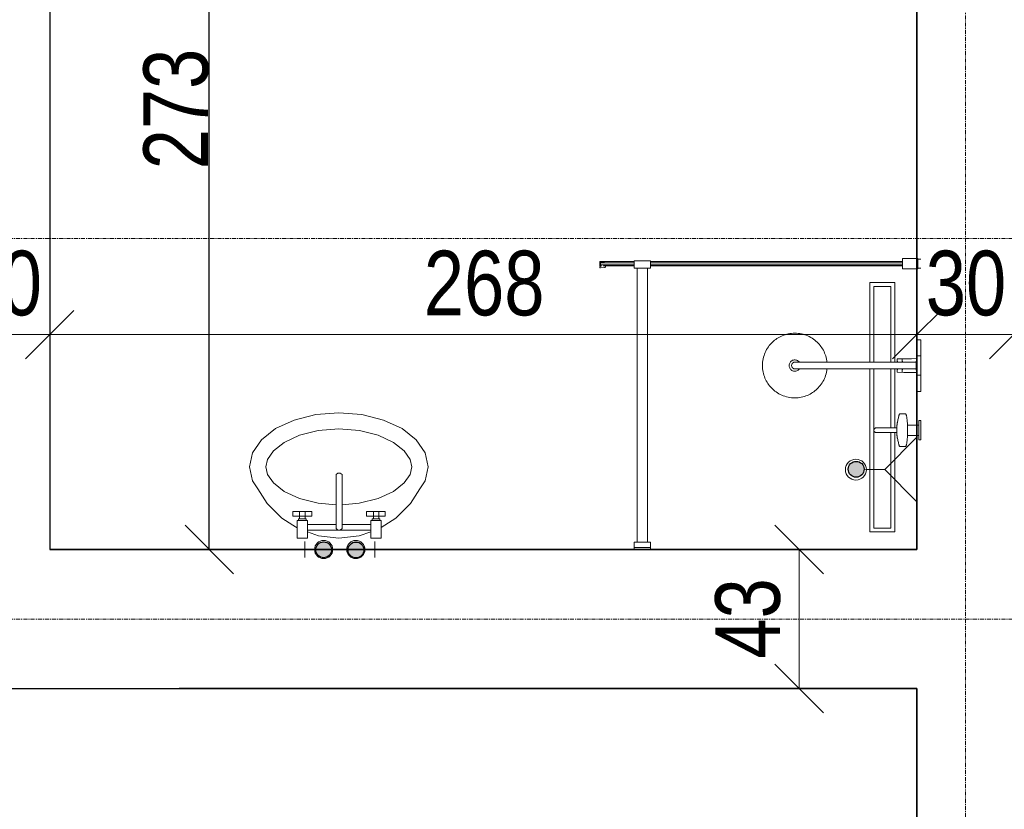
# Model space of a CAD drawing. Header units: millimetres. Extents: x -57350 to 14871, y -25411 to 16830.
# Tile 56 of 66: x -13606 to -10563, y -4158 to -1716. Entities that reach past the tile are written whole.
import ezdxf
from ezdxf.lldxf.tags import DXFTag

# ---------------------------------------------------------------- set-up
doc = ezdxf.new("R2010")
doc.units = ezdxf.units.MM
doc.linetypes.add('Linia siatki', pattern=[22.225, 12.7, -3.175, 3.175, -3.175])
for name, color, linetype, lineweight in [('A-ANNO-DIMS', 7, 'Continuous', 5), ('A-ANNO-DIMS-100', 7, 'Continuous', 5), ('A-DETL-GENF', 7, 'Continuous', 5), ('A-WALL', 7, 'Continuous', 5), ('IS_Odbiorniki', 7, 'SOLID', 18), ('P-SANR-FIXT', 7, 'Continuous', 5), ('S-GRID', 7, 'Continuous', 5)]:
    doc.layers.add(name, color=color, linetype=linetype, lineweight=lineweight)
doc.layers.add('Default', color=7, linetype='Continuous')
doc.layers.add('IS_Ciepła_woda', color=1, linetype='DASHDOT', lineweight=30, true_color=0xff0000)
doc.styles.add('Arial_2', font='arial.ttf', dxfattribs={"width": 0.8, "height": 200})
tags = doc.linetypes.add('DASHDOT', pattern=[20, 10, -5, 0, -5]).pattern_tags.tags
tags[10:11] = [DXFTag(74, 4), DXFTag(75, 0), DXFTag(340, '0'), DXFTag(46, 0.0), DXFTag(50, 0.0), DXFTag(44, 0.0), DXFTag(45, 0.0)]
tags[8:9] = [DXFTag(74, 4), DXFTag(75, 0), DXFTag(340, '0'), DXFTag(46, 0.0), DXFTag(50, 0.0), DXFTag(44, 0.0), DXFTag(45, 0.0)]
tags[6:7] = [DXFTag(74, 4), DXFTag(75, 0), DXFTag(340, '0'), DXFTag(46, 0.0), DXFTag(50, 0.0), DXFTag(44, 0.0), DXFTag(45, 0.0)]
tags[4:5] = [DXFTag(74, 4), DXFTag(75, 0), DXFTag(340, '0'), DXFTag(46, 0.0), DXFTag(50, 0.0), DXFTag(44, 0.0), DXFTag(45, 0.0)]
tags = doc.linetypes.add('SOLID', pattern=[10, 10, 0]).pattern_tags.tags
tags[6:7] = [DXFTag(74, 4), DXFTag(75, 0), DXFTag(340, '0'), DXFTag(46, 0.0), DXFTag(50, 0.0), DXFTag(44, 0.0), DXFTag(45, 0.0)]
tags[4:5] = [DXFTag(74, 4), DXFTag(75, 0), DXFTag(340, '0'), DXFTag(46, 0.0), DXFTag(50, 0.0), DXFTag(44, 0.0), DXFTag(45, 0.0)]
doc.dimstyles.new('REVIT_standard', dxfattribs={"dimscale": 304.8, "dimtxt": 204.05188, "dimasz": 0.492126, "dimexe": 0.328084, "dimexo": 0.0625, "dimgap": 0, "dimtad": 1, "dimdec": 0, "dimlfac": 0.1, "dimzin": 0, "dimdsep": 46, "dimtxsty": 'Arial_2', "dimblk1": 'OBLIQUE', "dimblk2": 'OBLIQUE', "dimsah": 1, "dimcen": 0.09, "dimazin": 0, "dimtfac": 1, "dimtdec": 4, "dimtix": 1, "dimtmove": 0, "dimatfit": 3, "dimfxl": 0.328084, "dimfxlon": 1, "dimtvp": 1, "dimtolj": 1, "dimtzin": 0, "dimarcsym": 2})

# ---------------------------------------------------------------- blocks, each defined once
blk = doc.blocks.new('DIMBLOCK75-RZUT PIĘTRA I')
at = {"layer": 'A-ANNO-DIMS-100', "color": 250, "true_color": 0x303030, "transparency": 16777216}
for p, q in [((-11196.9, -3354.4), (-11271.9, -3279.4)), ((-11196.9, -3354.4), (-11296.9, -3354.4)), ((-11196.9, -3784.4), (-11196.9, -3354.4)), ((-11196.9, -3354.4), (-11121.9, -3429.4)), ((-11196.9, -3354.4), (-11096.9, -3354.4)), ((-11196.9, -3784.4), (-11271.9, -3709.4)), ((-11196.9, -3784.4), (-11296.9, -3784.4)), ((-11196.9, -3784.4), (-11121.9, -3859.4)), ((-11196.9, -3784.4), (-11096.9, -3784.4))]:
    blk.add_line(p, q, dxfattribs=at)
at = {"layer": 'A-ANNO-DIMS-100', "color": 0, "transparency": 16777216, "insert": (-11456.6, -3691.8), "char_height": 200, "width": 293.835, "attachment_point": 1, "rotation": 90, "line_spacing_factor": 0.941778, "style": 'Arial_2'}
blk.add_mtext('43', dxfattribs=at)
blk = doc.blocks.new('_Oblique')
at = {"color": 0, "linetype": 'ByBlock', "lineweight": -2}
blk.add_line((-0.5, -0.5), (0.5, 0.5), dxfattribs=at)
blk = doc.blocks.new('DIMBLOCK109-RZUT PIĘTRA I')
at = {"layer": 'A-ANNO-DIMS-100', "color": 250, "true_color": 0x303030, "transparency": 16777216}
for p, q in [((-13813.4, -2689.7), (-13813.4, -2589.7)), ((-13813.4, -2689.7), (-13738.4, -2614.7)), ((-13513.4, -2689.7), (-13513.4, -2589.7)), ((-13513.4, -2689.7), (-13438.4, -2614.7)), ((-13813.4, -2689.7), (-13888.4, -2764.7)), ((-13813.4, -2689.7), (-13513.4, -2689.7)), ((-13813.4, -2689.7), (-13813.4, -2789.7)), ((-13513.4, -2689.7), (-13588.4, -2764.7)), ((-13513.4, -2689.7), (-13513.4, -2789.7))]:
    blk.add_line(p, q, dxfattribs=at)
at = {"layer": 'A-ANNO-DIMS-100', "color": 0, "transparency": 16777216, "insert": (-13785.8, -2430.1), "char_height": 200, "width": 293.835, "attachment_point": 1, "line_spacing_factor": 0.941778, "style": 'Arial_2'}
blk.add_mtext('30', dxfattribs=at)
blk = doc.blocks.new('DIMBLOCK110-RZUT PIĘTRA I')
at = {"layer": 'A-ANNO-DIMS-100', "color": 250, "true_color": 0x303030, "transparency": 16777216}
for p, q in [((-13513.4, -2689.7), (-13513.4, -2589.7)), ((-13513.4, -2689.7), (-13438.4, -2614.7)), ((-10833.4, -2689.7), (-10833.4, -2589.7)), ((-10833.4, -2689.7), (-10758.4, -2614.7)), ((-13513.4, -2689.7), (-13588.4, -2764.7)), ((-13513.4, -2689.7), (-10833.4, -2689.7)), ((-13513.4, -2689.7), (-13513.4, -2789.7)), ((-10833.4, -2689.7), (-10908.4, -2764.7)), ((-10833.4, -2689.7), (-10833.4, -2789.7))]:
    blk.add_line(p, q, dxfattribs=at)
at = {"layer": 'A-ANNO-DIMS-100', "color": 0, "transparency": 16777216, "insert": (-12357.1, -2430.1), "char_height": 200, "width": 440.752, "attachment_point": 1, "line_spacing_factor": 0.941778, "style": 'Arial_2'}
blk.add_mtext('268', dxfattribs=at)
blk = doc.blocks.new('DIMBLOCK111-RZUT PIĘTRA I')
at = {"layer": 'A-ANNO-DIMS-100', "color": 250, "true_color": 0x303030, "transparency": 16777216}
for p, q in [((-10833.4, -2689.7), (-10833.4, -2589.7)), ((-10833.4, -2689.7), (-10758.4, -2614.7)), ((-10533.4, -2689.7), (-10533.4, -2589.7)), ((-10533.4, -2689.7), (-10458.4, -2614.7)), ((-10833.4, -2689.7), (-10908.4, -2764.7)), ((-10833.4, -2689.7), (-10533.4, -2689.7)), ((-10833.4, -2689.7), (-10833.4, -2789.7)), ((-10533.4, -2689.7), (-10608.4, -2764.7)), ((-10533.4, -2689.7), (-10533.4, -2789.7))]:
    blk.add_line(p, q, dxfattribs=at)
at = {"layer": 'A-ANNO-DIMS-100', "color": 0, "transparency": 16777216, "insert": (-10805.8, -2430.1), "char_height": 200, "width": 293.835, "attachment_point": 1, "line_spacing_factor": 0.941778, "style": 'Arial_2'}
blk.add_mtext('30', dxfattribs=at)
blk = doc.blocks.new('DIMBLOCK112-RZUT PIĘTRA I')
at = {"layer": 'A-ANNO-DIMS-100', "color": 250, "true_color": 0x303030, "transparency": 16777216}
for p, q in [((-10533.4, -2689.7), (-10533.4, -2589.7)), ((-10533.4, -2689.7), (-10458.4, -2614.7)), ((-9413.4, -2689.7), (-9413.4, -2589.7)), ((-9413.4, -2689.7), (-9338.4, -2614.7)), ((-10533.4, -2689.7), (-10608.4, -2764.7)), ((-10533.4, -2689.7), (-9413.4, -2689.7)), ((-10533.4, -2689.7), (-10533.4, -2789.7)), ((-9413.4, -2689.7), (-9488.4, -2764.7)), ((-9413.4, -2689.7), (-9413.4, -2789.7))]:
    blk.add_line(p, q, dxfattribs=at)
at = {"layer": 'A-ANNO-DIMS-100', "color": 0, "transparency": 16777216, "insert": (-10157.1, -2430.1), "char_height": 200, "width": 440.752, "attachment_point": 1, "line_spacing_factor": 0.941778, "style": 'Arial_2'}
blk.add_mtext('112', dxfattribs=at)
blk = doc.blocks.new('Sanitary_Showers_Roca_T-500-Pack-Basic-Thermostatic - T-500 Pack Basic Thermostatic-822852-Rzut Parteru')
at = {"layer": 'A-DETL-GENF'}
for p, q in [((63, 0), (-4.7, 0)), ((-4.7, 0), (-4.7, -13)), ((85.3, 0), (63, 0)), ((155.3, 0), (85.3, 0)), ((-123.6, -0.1), (-154.7, -0.1)), ((-154.7, -0.1), (-154.7, -6.1)), ((-154.7, -6.1), (-140.7, -6.1)), ((-140.7, -6.1), (-140.7, -41.5)), ((-140.7, -6.1), (-108.7, -6.1)), ((-94.7, -0.1), (-123.6, -0.1)), ((-108.7, -41.5), (-108.7, -6.1)), ((-108.7, -6.1), (-94.7, -6.1)), ((-94.7, -6.1), (-94.7, -0.1)), ((-4.7, -13), (53.8, -13)), ((45.3, -0.1), (45.3, -12.1)), ((45.3, -12.1), (105.3, -12.1)), ((53.8, -13), (54, -29.1)), ((53.8, -13), (61.3, -13)), ((54, -29.1), (54, -31.8)), ((61.3, -12.1), (61.3, -14.6)), ((61.3, -14.6), (89.3, -14.6)), ((65, -14.6), (65, -73.3)), ((89.3, -12.1), (75.3, -12.1)), ((85.6, -73.3), (85.6, -14.6)), ((89.3, -14.6), (89.3, -12.1)), ((96.8, -13), (89.3, -13)), ((96.5, -29.1), (96.8, -13)), ((96.5, -31.8), (96.5, -29.1)), ((96.8, -13), (155.3, -13)), ((105.3, -12.1), (105.3, -0.1)), ((155.3, -13), (155.3, 0)), ((-174.7, -47), (-175.3, -48)), ((-175.3, -48), (-175.3, -65.1)), ((-173.9, -46.4), (-174.7, -47)), ((-172.8, -45.9), (-173.9, -46.4)), ((-171.4, -45.4), (-172.8, -45.9)), ((-169.8, -44.9), (-171.4, -45.4)), ((-167.8, -44.5), (-169.8, -44.9)), ((-165.6, -44), (-167.8, -44.5)), ((-163.2, -43.6), (-165.6, -44)), ((-160.5, -43.2), (-163.2, -43.6)), ((-157.6, -42.8), (-160.5, -43.2)), ((-154.4, -42.5), (-157.6, -42.8)), ((-151.1, -42.2), (-154.4, -42.5)), ((-147.7, -41.9), (-151.1, -42.2)), ((-144.1, -41.7), (-147.7, -41.9)), ((-140.7, -41.5), (-144.1, -41.7)), ((-134.3, -41.3), (-140.7, -41.5)), ((-127.9, -41.2), (-134.3, -41.3)), ((-121.5, -41.2), (-127.9, -41.2)), ((-115.1, -41.3), (-121.5, -41.2)), ((-108.7, -41.5), (-115.1, -41.3)), ((-105.4, -41.7), (-108.7, -41.5)), ((-101.8, -41.9), (-105.4, -41.7)), ((-98.3, -42.2), (-101.8, -41.9)), ((-95, -42.5), (-98.3, -42.2)), ((-91.9, -42.8), (-95, -42.5)), ((-89, -43.2), (-91.9, -42.8)), ((-86.3, -43.6), (-89, -43.2)), ((-83.8, -44), (-86.3, -43.6)), ((-81.6, -44.4), (-83.8, -44)), ((-79.7, -44.9), (-81.6, -44.4)), ((-78, -45.4), (-79.7, -44.9)), ((-76.6, -45.9), (-78, -45.4)), ((-75.5, -46.4), (-76.6, -45.9)), ((-74.8, -46.9), (-75.5, -46.4)), ((-74.1, -48), (-74.8, -46.9)), ((-74.1, -65.1), (-74.1, -48)), ((54, -31.8), (54.3, -52.5)), ((54.3, -52.5), (54.7, -73.3)), ((54.4, -57.9), (65, -57.9)), ((60.3, -57.9), (59.5, -57.9)), ((61.1, -57.8), (60.3, -57.9)), ((61.9, -57.6), (61.1, -57.8)), ((62.6, -57.4), (61.9, -57.6)), ((63.4, -57.2), (62.6, -57.4)), ((64.2, -57), (63.4, -57.2)), ((65, -56.7), (64.2, -57)), ((86.4, -56.9), (85.6, -56.7)), ((85.6, -57.9), (96.2, -57.9)), ((87.2, -57.2), (86.4, -56.9)), ((88, -57.4), (87.2, -57.2)), ((88.8, -57.6), (88, -57.4)), ((89.6, -57.8), (88.8, -57.6)), ((90.4, -57.9), (89.6, -57.8)), ((91.3, -57.9), (90.4, -57.9)), ((95.8, -73.3), (96.3, -52.5)), ((96.3, -52.5), (96.5, -31.8)), ((-175.3, -65.1), (-174.7, -66.2)), ((-174.7, -66.2), (-173.9, -66.7)), ((-173.9, -66.7), (-172.8, -67.2)), ((-172.8, -67.2), (-171.4, -67.7)), ((-171.4, -67.7), (-169.8, -68.2)), ((-169.8, -68.2), (-167.8, -68.7)), ((-167.8, -68.7), (-165.5, -69.1)), ((-165.5, -69.1), (-164, -69.6)), ((-164, -69.6), (-163.1, -69.8)), ((-163.1, -69.8), (-156.8, -71.3)), ((-156.8, -71.3), (-155.8, -71.5)), ((-155.8, -71.5), (-154.8, -71.7)), ((-154.8, -71.7), (-149.8, -72.7)), ((-149.8, -72.7), (-148.9, -72.8)), ((-148.9, -72.8), (-147.9, -73)), ((-147.9, -73), (-146.8, -73.1)), ((-146.8, -73.1), (-142.4, -73.8)), ((-142.4, -73.8), (-141.6, -73.9)), ((-141.6, -73.9), (-140.6, -74)), ((-140.6, -74), (-139.6, -74.1)), ((-139.6, -74.1), (-138.6, -74.2)), ((-138.6, -74.2), (-137.6, -74.3)), ((-137.6, -74.3), (-136.5, -74.3)), ((-136.5, -74.3), (-133.6, -74.6)), ((-133.6, -74.6), (-132.8, -74.6)), ((-132.8, -74.6), (-131.7, -74.7)), ((-131.7, -74.7), (-131.7, -80.5)), ((-131.7, -74.7), (-128.9, -74.8)), ((-131.7, -80.5), (-131.7, -86)), ((-131.7, -86), (-131.7, -88.8)), ((-131.7, -88.8), (-131.7, -91.8)), ((-128.9, -74.8), (-126.1, -74.9)), ((-126.1, -74.9), (-123.3, -74.9)), ((-123.3, -74.9), (-120.5, -74.8)), ((-120.5, -74.8), (-117.7, -74.7)), ((-117.7, -74.7), (-116.7, -74.6)), ((-117.7, -109.6), (-117.7, -74.7)), ((-116.7, -74.6), (-115.8, -74.6)), ((-115.8, -74.6), (-112.9, -74.3)), ((-112.9, -74.3), (-111.8, -74.3)), ((-111.8, -74.3), (-110.8, -74.2)), ((-110.8, -74.2), (-109.8, -74.1)), ((-109.8, -74.1), (-108.8, -74)), ((-108.8, -74), (-107.9, -73.9)), ((-107.9, -73.9), (-107, -73.7)), ((-107, -73.7), (-102.6, -73.1)), ((-102.6, -73.1), (-101.5, -73)), ((-101.5, -73), (-100.5, -72.8)), ((-100.5, -72.8), (-99.6, -72.7)), ((-99.6, -72.7), (-94.7, -71.7)), ((-94.7, -71.7), (-93.6, -71.5)), ((-93.6, -71.5), (-92.6, -71.3)), ((-92.6, -71.3), (-86.4, -69.8)), ((-86.4, -69.8), (-85.4, -69.5)), ((-85.4, -69.5), (-83.9, -69.1)), ((-83.9, -69.1), (-81.6, -68.6)), ((-81.6, -68.6), (-79.6, -68.2)), ((-79.6, -68.2), (-78, -67.7)), ((-78, -67.7), (-76.6, -67.2)), ((-76.6, -67.2), (-75.5, -66.7)), ((-75.5, -66.7), (-74.8, -66.1)), ((-74.8, -66.1), (-74.1, -65.1)), ((54.7, -73.3), (65, -73.3)), ((60.3, -73.2), (59.5, -73.3)), ((61.1, -73.1), (60.3, -73.2)), ((61.9, -73), (61.1, -73.1)), ((62.6, -72.8), (61.9, -73)), ((63.4, -72.6), (62.6, -72.8)), ((64.2, -72.3), (63.4, -72.6)), ((65, -72.1), (64.2, -72.3)), ((65, -73.3), (64.8, -290.3)), ((86.4, -72.3), (85.6, -72)), ((85.6, -290.3), (85.6, -73.3)), ((85.6, -73.3), (95.8, -73.3)), ((87.2, -72.5), (86.4, -72.3)), ((88, -72.7), (87.2, -72.5)), ((88.8, -72.9), (88, -72.7)), ((89.6, -73.1), (88.8, -72.9)), ((90.4, -73.2), (89.6, -73.1)), ((91.3, -73.3), (90.4, -73.2)), ((-131.7, -91.8), (-131.7, -96.5)), ((-131.7, -96.5), (-131.7, -101.5)), ((-131.7, -101.5), (-131.7, -116.3)), ((-131.7, -116.3), (-131.7, -138.6)), ((-117.7, -121.5), (-117.7, -109.6)), ((-117.7, -130.3), (-117.7, -121.5)), ((-131.7, -138.6), (-131.5, -139.9)), ((-131.5, -139.9), (-131.1, -141.1)), ((-131.1, -141.1), (-130.4, -142.3)), ((-130.4, -142.3), (-129.5, -143.4)), ((-129.5, -143.4), (-127.2, -144.9)), ((-127.2, -144.9), (-126, -145.3)), ((-126, -145.3), (-124.7, -145.5)), ((-124.7, -145.5), (-123.4, -145.3)), ((-123.4, -145.3), (-122.1, -144.9)), ((-122.1, -144.9), (-119.9, -143.3)), ((-119.9, -143.3), (-119, -142.3)), ((-119, -142.3), (-118.3, -141.1)), ((-118.3, -141.1), (-117.8, -139.9)), ((-117.8, -139.9), (-117.7, -138.6)), ((-117.7, -136.7), (-117.7, -130.3)), ((-117.7, -138.6), (-117.7, -136.7)), ((26, -302.8), (21.7, -305.3)), ((30.4, -300.4), (26, -302.8)), ((35, -298.2), (30.4, -300.4)), ((39.7, -296.3), (35, -298.2)), ((44.6, -294.6), (39.7, -296.3)), ((49.5, -293.1), (44.6, -294.6)), ((54.6, -291.9), (49.5, -293.1)), ((59.6, -291), (54.6, -291.9)), ((64.8, -290.3), (59.6, -291)), ((65, -290.3), (65, -385.5)), ((90.3, -290.9), (85.6, -290.3)), ((85.6, -385.5), (85.6, -290.3)), ((95.3, -291.8), (90.3, -290.9)), ((100.2, -292.9), (95.3, -291.8)), ((104.9, -294.3), (100.2, -292.9)), ((109.5, -295.8), (104.9, -294.3)), ((114, -297.6), (109.5, -295.8)), ((118.4, -299.5), (114, -297.6)), ((122.5, -301.6), (118.4, -299.5)), ((126.6, -303.9), (122.5, -301.6)), ((130.4, -306.3), (126.6, -303.9)), ((-8.2, -334.6), (-10.6, -338.5)), ((-5.6, -331), (-8.2, -334.6)), ((-2.9, -327.4), (-5.6, -331)), ((0, -324), (-2.9, -327.4)), ((3.1, -320.6), (0, -324)), ((6.4, -317.2), (3.1, -320.6)), ((10, -314.1), (6.4, -317.2)), ((13.7, -311), (10, -314.1)), ((17.6, -308.1), (13.7, -311)), ((21.7, -305.3), (17.6, -308.1)), ((134.1, -308.9), (130.4, -306.3)), ((137.6, -311.6), (134.1, -308.9)), ((141.1, -314.5), (137.6, -311.6)), ((144.5, -317.6), (141.1, -314.5)), ((147.8, -320.9), (144.5, -317.6)), ((151, -324.4), (147.8, -320.9)), ((154.1, -328.2), (151, -324.4)), ((157, -332.1), (154.1, -328.2)), ((159.7, -336.2), (157, -332.1)), ((-21.6, -364.9), (-22.7, -369.8)), ((-20.2, -360.1), (-21.6, -364.9)), ((-18.7, -355.5), (-20.2, -360.1)), ((-16.9, -351), (-18.7, -355.5)), ((-15, -346.7), (-16.9, -351)), ((-12.8, -342.5), (-15, -346.7)), ((-10.6, -338.5), (-12.8, -342.5)), ((162.3, -340.5), (159.7, -336.2)), ((164.7, -344.9), (162.3, -340.5)), ((166.8, -349.5), (164.7, -344.9)), ((168.8, -354.2), (166.8, -349.5)), ((170.5, -359.1), (168.8, -354.2)), ((171.9, -364), (170.5, -359.1)), ((173.1, -369), (171.9, -364)), ((-24.6, -384.8), (-24.7, -390)), ((-24.7, -390), (-24.6, -395.1)), ((-24.2, -379.7), (-24.6, -384.8)), ((-24.6, -395.1), (-24.2, -400.3)), ((-23.6, -374.7), (-24.2, -379.7)), ((-22.7, -369.8), (-23.6, -374.7)), ((58.2, -386.3), (57.8, -388.8)), ((57.8, -388.8), (57.9, -391.4)), ((57.9, -391.4), (58.3, -393.9)), ((58.9, -383.8), (58.2, -386.3)), ((58.3, -393.9), (59.1, -396.4)), ((59.9, -381.4), (58.9, -383.8)), ((61.3, -379.3), (59.9, -381.4)), ((63, -377.3), (61.3, -379.3)), ((65, -375.6), (63, -377.3)), ((65, -385.5), (65.3, -392.3)), ((65.3, -392.3), (69, -397.9)), ((81.6, -397.9), (85.3, -392.3)), ((85.3, -392.3), (85.6, -385.5)), ((87.6, -377.3), (85.6, -375.6)), ((89.3, -379.3), (87.6, -377.3)), ((90.7, -381.4), (89.3, -379.3)), ((91.7, -383.8), (90.7, -381.4)), ((91.5, -396.4), (92.3, -393.9)), ((92.4, -386.3), (91.7, -383.8)), ((92.3, -393.9), (92.7, -391.4)), ((92.8, -388.8), (92.4, -386.3)), ((92.7, -391.4), (92.8, -388.8)), ((174.1, -374.1), (173.1, -369)), ((174.7, -379.3), (174.1, -374.1)), ((175.1, -384.4), (174.7, -379.3)), ((174.8, -399.8), (175.2, -394.7)), ((175.3, -389.6), (175.1, -384.4)), ((175.2, -394.7), (175.3, -389.6)), ((-24.2, -400.3), (-23.5, -405.4)), ((-23.5, -405.4), (-22.5, -410.5)), ((-22.5, -410.5), (-21.3, -415.5)), ((-21.3, -415.5), (-19.9, -420.5)), ((-19.9, -420.5), (-18.2, -425.3)), ((-18.2, -425.3), (-16.2, -430)), ((59.1, -396.4), (60.3, -398.7)), ((60.3, -398.7), (61.7, -400.8)), ((61.7, -400.8), (63.5, -402.7)), ((63.5, -402.7), (65.5, -404.3)), ((65.5, -404.3), (67.8, -405.6)), ((67.8, -405.6), (70.2, -406.5)), ((69, -397.9), (75.3, -400.1)), ((70.2, -406.5), (72.7, -407.1)), ((72.7, -407.1), (75.3, -407.3)), ((75.3, -400.1), (81.6, -397.9)), ((75.3, -407.3), (77.9, -407.1)), ((77.9, -407.1), (80.4, -406.5)), ((80.4, -406.5), (82.8, -405.6)), ((82.8, -405.6), (85, -404.3)), ((85, -404.3), (87.1, -402.7)), ((87.1, -402.7), (88.8, -400.8)), ((88.8, -400.8), (90.3, -398.7)), ((90.3, -398.7), (91.5, -396.4)), ((167.5, -428.5), (169.2, -424)), ((169.2, -424), (170.8, -419.4)), ((170.8, -419.4), (172.1, -414.6)), ((172.1, -414.6), (173.3, -409.8)), ((173.3, -409.8), (174.2, -404.8)), ((174.2, -404.8), (174.8, -399.8)), ((-16.2, -430), (-14.1, -434.6)), ((-14.1, -434.6), (-11.7, -439.1)), ((-11.7, -439.1), (-9.1, -443.3)), ((-9.1, -443.3), (-6.4, -447.5)), ((-6.4, -447.5), (-3.5, -451.4)), ((-3.5, -451.4), (-0.4, -455.1)), ((-0.4, -455.1), (2.8, -458.6)), ((147.5, -459), (150.6, -455.6)), ((150.6, -455.6), (153.5, -452.1)), ((153.5, -452.1), (156.2, -448.5)), ((156.2, -448.5), (158.7, -444.9)), ((158.7, -444.9), (161.1, -441)), ((161.1, -441), (163.4, -437)), ((163.4, -437), (165.5, -432.8)), ((165.5, -432.8), (167.5, -428.5)), ((2.8, -458.6), (6.1, -461.9)), ((6.1, -461.9), (9.5, -465.1)), ((9.5, -465.1), (13, -468)), ((13, -468), (16.5, -470.7)), ((16.5, -470.7), (20.2, -473.2)), ((20.2, -473.2), (24, -475.6)), ((24, -475.6), (28, -477.9)), ((28, -477.9), (32.2, -480)), ((32.2, -480), (36.6, -482)), ((36.6, -482), (41, -483.7)), ((41, -483.7), (45.7, -485.3)), ((45.7, -485.3), (50.4, -486.6)), ((50.4, -486.6), (55.3, -487.7)), ((96, -487.6), (101.1, -486.4)), ((101.1, -486.4), (106, -484.9)), ((106, -484.9), (110.8, -483.2)), ((110.8, -483.2), (115.6, -481.3)), ((115.6, -481.3), (120.2, -479.1)), ((120.2, -479.1), (124.6, -476.8)), ((124.6, -476.8), (128.9, -474.2)), ((128.9, -474.2), (133, -471.4)), ((133, -471.4), (136.9, -468.5)), ((136.9, -468.5), (140.6, -465.5)), ((140.6, -465.5), (144.1, -462.3)), ((144.1, -462.3), (147.5, -459)), ((55.3, -487.7), (60.2, -488.6)), ((60.2, -488.6), (65.3, -489.3)), ((65.3, -489.3), (70.4, -489.6)), ((70.4, -489.6), (75.5, -489.8)), ((75.5, -489.8), (80.6, -489.6)), ((80.6, -489.6), (85.8, -489.2)), ((85.8, -489.2), (90.9, -488.5)), ((90.9, -488.5), (96, -487.6))]:
    blk.add_line(p, q, dxfattribs=at)
blk = doc.blocks.new('Plumbing_Drainage_Roca_IN-WALL-950-IN-DRAIN-CHANNEL-Installatio - IN-WALL 950 IN-DRAIN CHANNEL - Installation drainage kit-V29-Rzut Parteru')
at = {"layer": 'A-DETL-GENF'}
for p, q in [((-385.7, 39.3), (-385.7, -38.1)), ((-78, 39.3), (-385.7, 39.3)), ((-78, 39.3), (-385.7, 39.3)), ((-385.7, 39.3), (-385.7, -38.1)), ((118.7, 39.3), (-63.9, 39.3)), ((118.7, 39.3), (-63.9, 39.3)), ((385.8, 39.3), (139.3, 39.3)), ((385.8, 39.3), (139.3, 39.3)), ((385.8, -38.1), (385.8, 39.3)), ((385.8, -38.1), (385.8, 39.3)), ((-78, 27.3), (-373.4, 27.3)), ((-373.4, 27.3), (-373.4, -26)), ((118.7, 27.3), (-63.9, 27.3)), ((373.6, 27.3), (139.3, 27.3)), ((373.6, -26), (373.6, 27.3)), ((-373.4, -26), (118.7, -26)), ((139.3, -26), (373.6, -26)), ((-385.7, -38.1), (118.6, -38.1)), ((-385.7, -38.1), (118.6, -38.1)), ((139.3, -38.1), (385.8, -38.1)), ((139.3, -38.1), (385.8, -38.1))]:
    blk.add_line(p, q, dxfattribs=at)
blk = doc.blocks.new('Sanitary_Shower-screens_Shower-wall-Square_100_GB51SRWL10 _1_ - 1000 mm_ Chromed Profiles-830542-Rzut Parteru')
at = {"layer": 'P-SANR-FIXT', "color": 13, "true_color": 0xcb6b69}
for p, q in [((11, 898), (1, 898)), ((11, 899), (11, 898)), ((11, 898), (11, 870)), ((56.5, 900), (12, 900)), ((58, 869.5), (58, 898.5)), ((837, 890.5), (58, 890.5)), ((58, 890.5), (58, 877.5)), ((837, 887), (58, 887)), ((58, 887), (58, 881)), ((887, 893), (837, 893)), ((837, 893), (837, 870)), ((887, 870), (887, 893)), ((993.5, 890.5), (887, 890.5)), ((991.5, 887), (887, 887)), ((980, 888.6), (979.9, 887.1)), ((979.9, 887.1), (991.8, 888.3)), ((991.4, 889.5), (980, 888.6)), ((991.5, 881), (991.5, 887)), ((991.8, 888.3), (991.8, 879.7)), ((993, 880.1), (993, 888)), ((993.5, 877.5), (993.5, 890.5)), ((1, 870), (11, 870)), ((11, 870), (11, 869)), ((12, 868), (56.5, 868)), ((58, 881), (837, 881)), ((58, 877.5), (837, 877.5)), ((837, 870), (887, 870)), ((846.5, 870), (846.5, 23)), ((877.5, 23), (877.5, 870)), ((887, 881), (991.5, 881)), ((887, 877.5), (981.3, 877.5)), ((977.8, 872.6), (991.1, 871.2)), ((981.1, 876.9), (978.3, 877.2)), ((991.8, 879.7), (979.9, 880.9)), ((979.9, 880.9), (979.9, 879.8)), ((979.9, 879.8), (981.8, 879.6)), ((981.8, 879.6), (981.1, 876.9)), ((988.9, 876), (989.6, 878.9)), ((991.5, 875.7), (988.9, 876)), ((989.3, 877.5), (993.5, 877.5)), ((989.6, 878.9), (991.3, 878.6)), ((846.5, 23), (837, 23)), ((837, 23), (837, 0)), ((837, 0), (887, 0)), ((838, 6), (888, 6)), ((846.5, 23), (877.5, 23)), ((887, 23), (877.5, 23)), ((887, 0), (887, 23))]:
    blk.add_line(p, q, dxfattribs=at)
for centre, radius, start, end in [((12, 899), 1, 90, 180), ((56.5, 898.5), 1.5, 0, 90), ((991.5, 888), 1.51, 2.4505, 94.355), ((12, 869), 1, 180, 270), ((56.5, 869.5), 1.5, 270, 360), ((978, 874.9), 2.29, 83.0727, 263.758), ((991.3, 873.5), 2.28, 263.758, 84.1208), ((991.5, 880.1), 1.52, 261.8239, 359.9691)]:
    blk.add_arc(centre, radius, start, end, dxfattribs=at)
blk = doc.blocks.new('A$C4DF32C06')
at = {"layer": 'IS_Odbiorniki', "ltscale": 10}
h = blk.add_hatch(color=256, dxfattribs=at)
h.dxf.hatch_style = 1
edge = h.paths.add_edge_path()
edge.add_arc((28.2, 28.2), 28.2, 0, 360)
for points in [[(56.5, 28.2), (86.6, 28.2), (86.6, 52.7)], [(56.5, 28.2), (86.6, 28.2), (86.6, 3.8)]]:
    blk.add_lwpolyline(points, dxfattribs=at)
blk.add_circle((28.2, 28.2), 28.2, dxfattribs=at)
blk = doc.blocks.new('*D431')
at = {"layer": 'A-ANNO-DIMS', "color": 0, "lineweight": -2, "transparency": 16777216}
for p, q in [((-13494.4, -629.4), (-12920.2, -629.4)), ((-13020.2, -3354.4), (-13020.2, -629.4)), ((-13494.4, -3354.4), (-12920.2, -3354.4))]:
    blk.add_line(p, q, dxfattribs=at)
at = {"layer": 'Defpoints', "color": 0, "transparency": 16777216}
for p in [(-13513.4, -629.4), (-13020.2, -629.4), (-13513.4, -3354.4)]:
    blk.add_point(p, dxfattribs=at)
at = {"layer": 'A-ANNO-DIMS', "color": 0, "lineweight": -2, "transparency": 16777216, "xscale": 150, "yscale": 150, "zscale": 150}
for p, rotation in [((-13020.2, -629.4), 90), ((-13020.2, -3354.4), 270)]:
    blk.add_blockref('_Oblique', p, dxfattribs=dict(at, rotation=rotation))
at = {"layer": 'A-ANNO-DIMS', "color": 0, "transparency": 16777216, "insert": (-13122.4, -1991.9), "char_height": 200, "attachment_point": 5, "rotation": 90, "style": 'Arial_2'}
blk.add_mtext('\\A1;273', dxfattribs=at)

msp = doc.modelspace()

# ---------------------------------------------------------------- hatches: boundary and pattern name
at = {"true_color": 0xed1f24}
h = msp.add_hatch(color=240, dxfattribs=at)
h.dxf.hatch_style = 1
edge = h.paths.add_edge_path()
edge.add_arc((-11020.97578, -3106.09871), 24.46739, 0, 360)
h = msp.add_hatch(color=240, dxfattribs=at)
h.dxf.hatch_style = 1
edge = h.paths.add_edge_path()
edge.add_arc((-12666.55827, -3355.1091), 24.46739, 0, 360)
h = msp.add_hatch(color=240, dxfattribs=at)
h.dxf.hatch_style = 1
edge = h.paths.add_edge_path()
edge.add_arc((-12566.90089, -3355.67976), 24.46739, 0, 360)

# ---------------------------------------------------------------- linework, layer by layer
for p, q in [((-13513.41602, 2095.59255), (-13513.41602, -3354.40745)), ((-15137.77813, -3784.40745), (-13113.46563, -3784.40745))]:
    msp.add_line(p, q)
at = {"color": 240, "true_color": 0xed1f24}
for centre in [(-11020.97578, -3106.09871), (-12666.55827, -3355.1091), (-12566.90089, -3355.67976)]:
    msp.add_circle(centre, 24.46739, dxfattribs=at)
at = {"layer": 'A-WALL', "lineweight": 35}
for p, q in [((-10833.41602, -1314.40745), (-10833.41602, -3354.40745)), ((-13113.41602, -3354.40745), (-13513.41602, -3354.40745)), ((-10833.41602, -3354.40745), (-13113.41602, -3354.40745)), ((-13113.46563, -3784.40745), (-10833.41602, -3784.40745)), ((-10833.41602, -3784.40745), (-10833.41602, -5111.90745))]:
    msp.add_line(p, q, dxfattribs=at)
at = {"layer": 'Default', "color": 7, "lineweight": 15, "ltscale": 35, "transparency": 33554687}
for p, q in [((-12757.98595, -2953.78543), (-12691.33062, -2937.05462)), ((-12691.33062, -2937.05462), (-12619.79865, -2931.33016)), ((-12619.79865, -2931.33016), (-12548.26667, -2937.05462)), ((-12548.26667, -2937.05462), (-12481.61134, -2953.78543)), ((-12859.14741, -3015.1453), (-12815.22373, -2980.42043)), ((-12815.22373, -2980.42043), (-12757.98595, -2953.78543)), ((-12683.19158, -2986.55523), (-12619.79865, -2981.50563)), ((-12619.79865, -2981.50563), (-12556.40232, -2986.55523)), ((-12481.61134, -2953.78543), (-12424.37017, -2980.42043)), ((-12424.37017, -2980.42043), (-12380.44988, -3015.1453)), ((-12788.81934, -3023.28773), (-12741.19579, -3001.13428)), ((-12741.19579, -3001.13428), (-12683.19158, -2986.55523)), ((-12556.40232, -2986.55523), (-12498.39811, -3001.13428)), ((-12498.39811, -3001.13428), (-12450.77795, -3023.28773)), ((-12886.7557, -3055.55901), (-12859.14741, -3015.1453)), ((-12822.15887, -3049.63786), (-12788.81934, -3023.28773)), ((-12450.77795, -3023.28773), (-12417.43842, -3049.63786)), ((-12380.44988, -3015.1453), (-12352.84159, -3055.55901)), ((-12896.17325, -3098.94178), (-12886.7557, -3055.55901)), ((-12839.96302, -3075.70313), (-12822.15887, -3049.63786)), ((-12417.43842, -3049.63786), (-12399.63088, -3075.70313)), ((-12352.84159, -3055.55901), (-12343.42404, -3098.94178)), ((-12886.7557, -3142.32455), (-12896.17325, -3098.94178)), ((-12845.00922, -3098.94178), (-12839.96302, -3075.70313)), ((-12839.96302, -3122.18043), (-12845.00922, -3098.94178)), ((-12399.63088, -3075.70313), (-12394.58807, -3098.94178)), ((-12394.58807, -3098.94178), (-12399.63088, -3122.18043)), ((-12343.42404, -3098.94178), (-12352.84159, -3142.32455)), ((-12822.15887, -3148.2457), (-12839.96302, -3122.18043)), ((-12622.76261, -3118.10921), (-12628.1242, -3122.42969)), ((-12622.76261, -3118.10921), (-12628.1242, -3122.42969)), ((-12628.1242, -3122.42969), (-12628.1242, -3277.32915)), ((-12618.97457, -3118.10921), (-12622.76261, -3118.10921)), ((-12615.18313, -3118.10921), (-12618.97457, -3118.10921)), ((-12615.18313, -3118.10921), (-12609.82154, -3122.42969)), ((-12609.82154, -3122.42969), (-12609.82154, -3143.85401)), ((-12399.63088, -3122.18043), (-12417.43842, -3148.2457)), ((-12869.98589, -3166.87901), (-12886.7557, -3142.32455)), ((-12788.81934, -3174.59583), (-12822.15887, -3148.2457)), ((-12609.82154, -3143.85401), (-12609.82154, -3289.3834)), ((-12417.43842, -3148.2457), (-12450.77795, -3174.59583)), ((-12352.84159, -3142.32455), (-12369.6114, -3166.87901)), ((-12869.98589, -3166.87901), (-12841.28561, -3212.39658)), ((-12741.19579, -3196.76793), (-12788.81934, -3174.59583)), ((-12450.77795, -3174.59583), (-12498.39811, -3196.76793)), ((-12398.31168, -3212.39658), (-12369.6114, -3166.87901)), ((-12841.28561, -3212.39658), (-12796.39203, -3257.16638)), ((-12683.19158, -3211.33003), (-12741.19579, -3196.76793)), ((-12628.1242, -3215.73867), (-12683.19158, -3211.33003)), ((-12556.45658, -3211.34698), (-12609.92667, -3215.73867)), ((-12498.39811, -3196.76793), (-12556.45658, -3211.34698)), ((-12443.20526, -3257.16638), (-12398.31168, -3212.39658)), ((-12761.51965, -3236.52374), (-12761.51965, -3251.45888)), ((-12741.33483, -3236.52374), (-12761.51965, -3236.52374)), ((-12761.51965, -3251.45888), (-12741.33483, -3251.45888)), ((-12741.33483, -3236.52374), (-12741.33483, -3251.45888)), ((-12724.31068, -3236.52374), (-12741.33483, -3236.52374)), ((-12741.33483, -3251.45888), (-12724.31068, -3251.45888)), ((-12741.33483, -3259.46057), (-12741.33483, -3251.45888)), ((-12724.31068, -3251.45888), (-12724.31068, -3236.52374)), ((-12703.73587, -3236.52374), (-12724.31068, -3236.52374)), ((-12724.31068, -3251.45888), (-12724.26998, -3251.45888)), ((-12724.26998, -3259.46057), (-12724.26998, -3251.45888)), ((-12724.26998, -3251.45888), (-12703.73587, -3251.45888)), ((-12703.73587, -3251.45888), (-12703.73587, -3236.52374)), ((-12534.20988, -3236.52374), (-12534.20988, -3251.45888)), ((-12513.11959, -3236.52374), (-12534.20988, -3236.52374)), ((-12534.20988, -3251.45888), (-12513.11959, -3251.45888)), ((-12513.11959, -3251.45888), (-12513.11959, -3236.52374)), ((-12496.61091, -3236.52374), (-12513.11959, -3236.52374)), ((-12513.11959, -3251.45888), (-12496.61091, -3251.45888)), ((-12513.11959, -3259.46057), (-12513.11959, -3251.45888)), ((-12476.4261, -3236.52374), (-12496.61091, -3236.52374)), ((-12496.61091, -3251.45888), (-12496.61091, -3236.52374)), ((-12496.61091, -3251.45888), (-12476.4261, -3251.45888)), ((-12496.61091, -3259.46057), (-12496.61091, -3251.45888)), ((-12476.4261, -3251.45888), (-12476.4261, -3236.52374)), ((-12796.39203, -3257.16638), (-12761.51965, -3279.03495)), ((-12761.51965, -3279.03495), (-12753.94356, -3283.78273)), ((-12753.94356, -3283.78273), (-12748.50397, -3287.19604)), ((-12744.72779, -3264.61699), (-12748.50397, -3264.61699)), ((-12748.50397, -3264.61699), (-12748.50397, -3318.84502)), ((-12744.72779, -3259.46057), (-12744.72779, -3264.61699)), ((-12744.72779, -3259.46057), (-12720.32255, -3259.46057)), ((-12720.32255, -3264.61699), (-12744.72779, -3264.61699)), ((-12720.32255, -3264.61699), (-12720.32255, -3259.46057)), ((-12717.10085, -3264.61699), (-12720.32255, -3264.61699)), ((-12717.10085, -3264.61699), (-12717.10085, -3318.84502)), ((-12628.1242, -3277.32915), (-12717.10085, -3277.32915)), ((-12628.1242, -3289.3834), (-12628.1242, -3277.32915)), ((-12520.8449, -3277.32915), (-12609.82154, -3277.32915)), ((-12517.06703, -3264.61699), (-12520.8449, -3264.61699)), ((-12520.8449, -3318.84502), (-12520.8449, -3264.61699)), ((-12517.06703, -3259.46057), (-12517.06703, -3264.61699)), ((-12513.11959, -3259.46057), (-12517.06703, -3259.46057)), ((-12492.66009, -3264.61699), (-12517.06703, -3264.61699)), ((-12513.11959, -3259.46057), (-12496.61091, -3259.46057)), ((-12492.66009, -3259.46057), (-12496.61091, -3259.46057)), ((-12492.66009, -3264.61699), (-12492.66009, -3259.46057)), ((-12489.44178, -3264.61699), (-12492.66009, -3264.61699)), ((-12489.44178, -3286.16509), (-12443.20526, -3257.16638)), ((-12489.44178, -3318.84502), (-12489.44178, -3264.61699)), ((-12618.97457, -3294.09557), (-12717.10085, -3294.09557)), ((-12717.10085, -3299.78441), (-12682.80836, -3311.76915)), ((-12682.80836, -3311.76915), (-12619.79865, -3318.84502)), ((-12622.76261, -3294.09557), (-12628.1242, -3289.3834)), ((-12622.76261, -3294.09557), (-12628.1242, -3294.09557)), ((-12615.18313, -3294.09557), (-12622.76261, -3294.09557)), ((-12619.79865, -3318.84502), (-12556.78553, -3311.76915)), ((-12520.8449, -3294.09557), (-12618.97457, -3294.09557)), ((-12609.82154, -3289.3834), (-12615.18313, -3294.09557)), ((-12609.82154, -3294.09557), (-12615.18313, -3294.09557)), ((-12556.78553, -3311.76915), (-12520.8449, -3299.21638)), ((-12748.50397, -3318.84502), (-12717.10085, -3318.84502)), ((-12520.8449, -3318.84502), (-12489.44178, -3318.84502))]:
    msp.add_line(p, q, dxfattribs=at)
at = {"layer": 'IS_Odbiorniki', "ltscale": 10}
for points in [[(-10833.41602, -3207.33186), (-10833.41602, -3007.33186), (-10932.49859, -3107.33186), (-10833.41602, -3207.33186)], [(-10932.49859, -3107.33186), (-10991.94813, -3107.33186)]]:
    msp.add_lwpolyline(points, dxfattribs=at)
at = {"layer": 'IS_Odbiorniki', "ltscale": 10, "extrusion": (0, 0, -1)}
msp.add_ellipse((-11021.6729, -3107.33186), major_axis=(-32.35057, 0), ratio=1, dxfattribs=at)
at = {"layer": 'S-GRID', "linetype": 'Linia siatki'}
for p, q in [((-10683.41602, 10521.57226), (-10683.41602, -21375.48764)), ((-55866.74056, -2392.40745), (1287.74041, -2392.40745)), ((-55866.74056, -3569.40745), (1287.74041, -3569.40745))]:
    msp.add_line(p, q, dxfattribs=at)

# ---------------------------------------------------------------- block references
at = {"layer": 'A-DETL-GENF', "xscale": -1, "rotation": 270.0000000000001}
for name, p in [('Plumbing_Drainage_Roca_IN-WALL-950-IN-DRAIN-CHANNEL-Installatio - IN-WALL 950 IN-DRAIN CHANNEL - Installation drainage kit-V29-Rzut Parteru', (-10940.78189, -2914.40745)), ('Sanitary_Showers_Roca_T-500-Pack-Basic-Thermostatic - T-500 Pack Basic Thermostatic-822852-Rzut Parteru', (-10820.78189, -2860.66445))]:
    msp.add_blockref(name, p, dxfattribs=at)
at = {"layer": 'IS_Ciepła_woda', "rotation": 180}
msp.add_blockref('A$C4DF32C06', (-12638.43285, -3326.17901), dxfattribs=at)
at = {"layer": 'IS_Ciepła_woda', "xscale": -1, "rotation": 180}
msp.add_blockref('A$C4DF32C06', (-12595.51129, -3326.17901), dxfattribs=at)
at = {"layer": 'P-SANR-FIXT', "color": 13, "true_color": 0xcb6b69, "xscale": -1}
msp.add_blockref('Sanitary_Shower-screens_Shower-wall-Square_100_GB51SRWL10 _1_ - 1000 mm_ Chromed Profiles-830542-Rzut Parteru', (-10819.78189, -3354.40745), dxfattribs=at)

# ---------------------------------------------------------------- dimensions: what is measured, and where the dimension line sits
at = {"layer": 'A-ANNO-DIMS', "color": 250, "true_color": 0x303030}
for base, p1, p2, override, picture, middle in [((-13020.2442788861, -629.4074520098), (-13513.4160230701, -3354.4074520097), (-13513.4160230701, -629.4074520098), {"dimpost": '<>', "dimfxl": 560}, '*D431', (-13122.4270892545, -1991.9074520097)), ((-11196.91844, -3354.40745), (-11296.91844, -3784.40745), (-11296.91844, -3354.40745), {"dimpost": '<>', "dimfxl": 430}, 'DIMBLOCK75-RZUT PIĘTRA I', (-11299.10125, -3569.40745))]:
    dim = msp.add_linear_dim(base=base, p1=p1, p2=p2, angle=90, dimstyle='REVIT_standard', override=override, dxfattribs=at)
    dim.commit()
    dim.dimension.update_dxf_attribs({"geometry": picture, "text_midpoint": middle})
for base, p1, p2, override, picture, middle in [((-13513.41602, -2689.73209), (-13813.41602, -2589.73209), (-13513.41602, -2589.73209), {"dimpost": '<>', "dimfxl": 300}, 'DIMBLOCK109-RZUT PIĘTRA I', (-13663.41602, -2587.54928)), ((-10833.41602, -2689.73209), (-13513.41602, -2589.73209), (-10833.41602, -2589.73209), {"dimpost": '<>', "dimfxl": 2680}, 'DIMBLOCK110-RZUT PIĘTRA I', (-12173.41602, -2587.6175)), ((-10533.41602, -2689.73209), (-10833.41602, -2589.73209), (-10533.41602, -2589.73209), {"dimpost": '<>', "dimfxl": 300}, 'DIMBLOCK111-RZUT PIĘTRA I', (-10683.41602, -2587.54928)), ((-9413.41602, -2689.73209), (-10533.41602, -2589.73209), (-9413.41602, -2589.73209), {"dimpost": '<>', "dimfxl": 1120}, 'DIMBLOCK112-RZUT PIĘTRA I', (-9973.41602, -2589.32282))]:
    dim = msp.add_linear_dim(base=base, p1=p1, p2=p2, dimstyle='REVIT_standard', override=override, dxfattribs=at)
    dim.commit()
    dim.dimension.update_dxf_attribs({"geometry": picture, "text_midpoint": middle})

doc.saveas('drawing.dxf')
